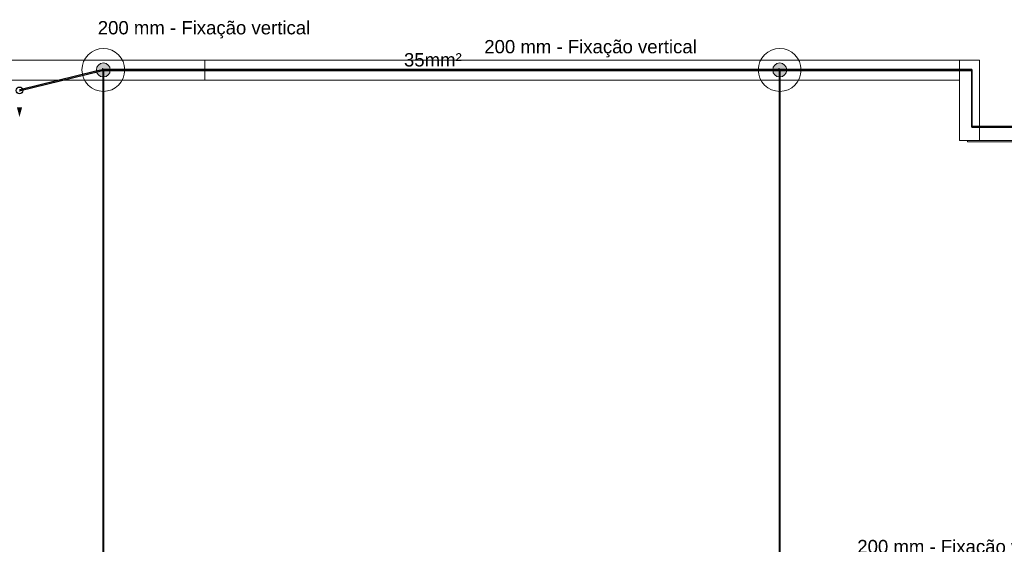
# Model space of a CAD drawing. Header units: millimetres. Extents: x 4477830 to 4478275, y -30323838 to -30323445.
# Tile 48 of 124: x 4477985 to 4478000, y -30323597 to -30323589. Entities that reach past the tile are written whole.
import ezdxf

# ---------------------------------------------------------------- set-up
doc = ezdxf.new("R2010")
doc.units = ezdxf.units.MM
doc.linetypes.add('NULL', pattern=[0])
for name, color, linetype, lineweight in [('IFC-Parede padrão-Contorno', 44, 'Continuous', 5), ('IFC-Parede-Contorno', 42, 'Continuous', 5), ('Nível 1', 7, 'Continuous', 0), ('P-Simbol', 5, 'Continuous', 20), ('PR-Captor', 9, 'Continuous', 18), ('PR-Condutos', 150, 'Continuous', 25), ('PR-Textos conduto', 7, 'Continuous', 9), ('Textos', 7, 'Continuous', 9)]:
    doc.layers.add(name, color=color, linetype=linetype, lineweight=lineweight)
doc.styles.add('ARIAL', font='arial.ttf')

msp = doc.modelspace()

# ---------------------------------------------------------------- hatches: boundary and pattern name
at = {"layer": 'P-Simbol', "linetype": 'Continuous'}
for points in [[(4477986.753, -30323589.865), (4477986.753, -30323589.856), (4477986.752, -30323589.847), (4477986.75, -30323589.838), (4477986.747, -30323589.829), (4477986.744, -30323589.821), (4477986.739, -30323589.813), (4477986.734, -30323589.805), (4477986.729, -30323589.798), (4477986.723, -30323589.791), (4477986.716, -30323589.785), (4477986.709, -30323589.779), (4477986.701, -30323589.774), (4477986.693, -30323589.77), (4477986.684, -30323589.767), (4477986.676, -30323589.764), (4477986.667, -30323589.762), (4477986.658, -30323589.761), (4477986.649, -30323589.76), (4477986.639, -30323589.761), (4477986.63, -30323589.762), (4477986.621, -30323589.764), (4477986.613, -30323589.767), (4477986.604, -30323589.77), (4477986.596, -30323589.774), (4477986.589, -30323589.779), (4477986.581, -30323589.785), (4477986.575, -30323589.791), (4477986.568, -30323589.798), (4477986.563, -30323589.805), (4477986.558, -30323589.813), (4477986.554, -30323589.821), (4477986.55, -30323589.829), (4477986.547, -30323589.838), (4477986.545, -30323589.847), (4477986.544, -30323589.856), (4477986.544, -30323589.865), (4477986.544, -30323589.874), (4477986.545, -30323589.883), (4477986.547, -30323589.892), (4477986.55, -30323589.901), (4477986.554, -30323589.909), (4477986.558, -30323589.918), (4477986.563, -30323589.925), (4477986.568, -30323589.933), (4477986.575, -30323589.939), (4477986.581, -30323589.945), (4477986.589, -30323589.951), (4477986.596, -30323589.956), (4477986.604, -30323589.96), (4477986.613, -30323589.964), (4477986.621, -30323589.966), (4477986.63, -30323589.968), (4477986.639, -30323589.97), (4477986.649, -30323589.97), (4477986.658, -30323589.97), (4477986.667, -30323589.968), (4477986.676, -30323589.966), (4477986.684, -30323589.964), (4477986.693, -30323589.96), (4477986.701, -30323589.956), (4477986.709, -30323589.951), (4477986.716, -30323589.945), (4477986.723, -30323589.939), (4477986.729, -30323589.933), (4477986.734, -30323589.925), (4477986.739, -30323589.918), (4477986.744, -30323589.909), (4477986.747, -30323589.901), (4477986.75, -30323589.892), (4477986.752, -30323589.883), (4477986.753, -30323589.874)], [(4477996.932, -30323589.865), (4477996.932, -30323589.856), (4477996.931, -30323589.847), (4477996.929, -30323589.838), (4477996.926, -30323589.829), (4477996.923, -30323589.821), (4477996.918, -30323589.813), (4477996.913, -30323589.805), (4477996.908, -30323589.798), (4477996.902, -30323589.791), (4477996.895, -30323589.785), (4477996.888, -30323589.779), (4477996.88, -30323589.774), (4477996.872, -30323589.77), (4477996.863, -30323589.767), (4477996.855, -30323589.764), (4477996.846, -30323589.762), (4477996.837, -30323589.761), (4477996.828, -30323589.76), (4477996.818, -30323589.761), (4477996.809, -30323589.762), (4477996.8, -30323589.764), (4477996.792, -30323589.767), (4477996.783, -30323589.77), (4477996.775, -30323589.774), (4477996.767, -30323589.779), (4477996.76, -30323589.785), (4477996.753, -30323589.791), (4477996.747, -30323589.798), (4477996.742, -30323589.805), (4477996.737, -30323589.813), (4477996.733, -30323589.821), (4477996.729, -30323589.829), (4477996.726, -30323589.838), (4477996.724, -30323589.847), (4477996.723, -30323589.856), (4477996.723, -30323589.865), (4477996.723, -30323589.874), (4477996.724, -30323589.883), (4477996.726, -30323589.892), (4477996.729, -30323589.901), (4477996.733, -30323589.909), (4477996.737, -30323589.918), (4477996.742, -30323589.925), (4477996.747, -30323589.933), (4477996.753, -30323589.939), (4477996.76, -30323589.945), (4477996.767, -30323589.951), (4477996.775, -30323589.956), (4477996.783, -30323589.96), (4477996.792, -30323589.964), (4477996.8, -30323589.966), (4477996.809, -30323589.968), (4477996.818, -30323589.97), (4477996.828, -30323589.97), (4477996.837, -30323589.97), (4477996.846, -30323589.968), (4477996.855, -30323589.966), (4477996.863, -30323589.964), (4477996.872, -30323589.96), (4477996.88, -30323589.956), (4477996.888, -30323589.951), (4477996.895, -30323589.945), (4477996.902, -30323589.939), (4477996.908, -30323589.933), (4477996.913, -30323589.925), (4477996.918, -30323589.918), (4477996.923, -30323589.909), (4477996.926, -30323589.901), (4477996.929, -30323589.892), (4477996.931, -30323589.883), (4477996.932, -30323589.874)]]:
    msp.add_hatch(color=5, dxfattribs=at).paths.add_polyline_path(points)
at = {"layer": 'PR-Condutos', "linetype": 'Continuous', "true_color": 0x105689}
for points in [[(4477985.406, -30323590.162), (4477985.386, -30323590.169), (4477986.635, -30323589.866), (4477986.639, -30323589.862)], [(4477986.635, -30323589.866), (4477985.386, -30323590.169), (4477986.565, -30323589.885), (4477985.443, -30323590.158), (4477986.635, -30323589.868)], [(4477985.39, -30323590.165), (4477985.386, -30323590.167), (4477986.544, -30323589.885)], [(4477986.635, -30323589.862), (4477985.394, -30323590.163), (4477985.387, -30323590.165), (4477986.539, -30323589.885)], [(4477986.642, -30323589.869), (4477986.64, -30323589.867), (4477985.387, -30323590.172)], [(4477985.396, -30323590.167), (4477985.387, -30323590.172), (4477986.565, -30323589.885)], [(4477985.395, -30323590.175), (4477986.635, -30323589.874), (4477986.643, -30323589.869), (4477985.399, -30323590.172)], [(4477985.396, -30323590.163), (4477986.544, -30323589.885), (4477985.406, -30323590.162), (4477986.635, -30323589.863), (4477986.639, -30323589.861)], [(4477985.463, -30323590.156), (4477986.576, -30323589.885), (4477985.403, -30323590.168), (4477985.399, -30323590.171)], [(4477985.403, -30323590.175), (4477986.595, -30323589.885), (4477986.642, -30323589.873), (4477985.408, -30323590.173)], [(4477985.408, -30323590.173), (4477986.635, -30323589.875), (4477986.645, -30323589.871), (4477985.426, -30323590.167)], [(4477985.463, -30323590.156), (4477986.577, -30323589.885), (4477986.576, -30323589.885)], [(4477986.642, -30323590.644), (4477986.643, -30323590.644), (4477986.643, -30323589.873), (4477986.642, -30323589.872)], [(4477986.643, -30323589.87), (4477986.643, -30323590.644), (4477986.648, -30323590.644), (4477986.648, -30323589.874)], [(4477986.653, -30323589.871), (4477986.651, -30323589.873), (4477986.648, -30323590.644), (4477986.651, -30323590.644)], [(4477986.651, -30323589.877), (4477986.648, -30323589.874), (4477986.648, -30323590.644)], [(4477986.653, -30323589.871), (4477986.651, -30323590.644), (4477986.653, -30323590.644)], [(4477988.001, -30323589.872), (4477986.657, -30323589.871), (4477986.652, -30323589.872)], [(4477986.655, -30323590.644), (4477986.655, -30323589.865), (4477986.653, -30323590.644)], [(4477986.653, -30323589.871), (4477988.001, -30323589.871), (4477986.661, -30323589.869)], [(4477986.653, -30323589.871), (4477988.001, -30323589.872), (4477987.998, -30323589.871)], [(4477988.001, -30323589.872), (4477988.001, -30323589.872), (4477986.653, -30323589.871)], [(4477986.655, -30323589.872), (4477986.653, -30323589.871), (4477986.653, -30323590.644)], [(4477988.001, -30323589.859), (4477986.654, -30323589.859), (4477986.655, -30323589.859)], [(4477986.654, -30323589.859), (4477987.998, -30323589.859), (4477988.001, -30323589.859)], [(4477986.655, -30323589.859), (4477986.655, -30323589.861), (4477987.992, -30323589.861), (4477988.001, -30323589.859)], [(4477986.655, -30323589.861), (4477986.657, -30323589.864), (4477987.985, -30323589.864), (4477987.996, -30323589.861)], [(4477987.32, -30323589.865), (4477986.655, -30323589.865), (4477988.001, -30323589.867)], [(4477986.655, -30323590.644), (4477986.655, -30323589.865), (4477986.655, -30323590.644)], [(4477987.992, -30323589.869), (4477988.001, -30323589.867), (4477986.655, -30323589.867)], [(4477986.655, -30323589.869), (4477987.992, -30323589.869), (4477986.657, -30323589.867)], [(4477987.998, -30323589.871), (4477987.996, -30323589.869), (4477986.655, -30323589.869)], [(4477986.655, -30323590.644), (4477986.655, -30323589.872), (4477986.655, -30323589.872)], [(4477987.32, -30323589.865), (4477986.66, -30323589.864), (4477986.656, -30323589.865)], [(4477987.984, -30323589.867), (4477987.995, -30323589.864), (4477986.656, -30323589.864)], [(4477987.985, -30323589.867), (4477986.659, -30323589.865), (4477986.657, -30323589.867)], [(4477996.834, -30323589.871), (4477988.026, -30323589.869), (4477996.834, -30323589.869), (4477988.05, -30323589.867), (4477996.834, -30323589.867), (4477996.814, -30323589.867), (4477996.821, -30323589.861), (4477988.001, -30323589.859), (4477988.001, -30323589.871)], [(4477996.821, -30323589.859), (4477988.001, -30323589.859), (4477996.814, -30323589.861)], [(4477988.001, -30323589.859), (4477996.834, -30323589.859), (4477988.001, -30323589.859)], [(4477988.001, -30323589.859), (4477996.814, -30323589.859), (4477996.824, -30323589.859)], [(4477996.814, -30323589.872), (4477996.821, -30323589.871), (4477988.001, -30323589.871)], [(4477988.001, -30323589.872), (4477996.834, -30323589.872), (4477988.009, -30323589.871)], [(4477996.814, -30323589.871), (4477996.821, -30323589.869), (4477988.026, -30323589.869)], [(4477996.814, -30323589.869), (4477996.819, -30323589.867), (4477988.05, -30323589.867)], [(4477999.718, -30323589.861), (4477999.718, -30323589.859), (4477996.818, -30323589.859)], [(4477999.718, -30323589.859), (4477999.718, -30323589.859), (4477996.818, -30323589.859)], [(4477999.718, -30323589.864), (4477999.718, -30323589.861), (4477996.818, -30323589.861)], [(4477999.712, -30323589.867), (4477999.718, -30323589.864), (4477996.818, -30323589.864)], [(4477996.818, -30323589.867), (4477999.712, -30323589.869), (4477999.718, -30323589.867)], [(4477999.712, -30323589.869), (4477996.818, -30323589.869), (4477999.712, -30323589.871)], [(4477996.818, -30323589.871), (4477999.712, -30323589.872), (4477999.712, -30323589.871)], [(4477996.821, -30323590.235), (4477996.822, -30323589.872), (4477996.821, -30323589.869)], [(4477996.821, -30323590.234), (4477996.822, -30323590.235), (4477996.822, -30323589.872)], [(4477996.822, -30323589.87), (4477996.822, -30323590.235), (4477996.824, -30323589.872)], [(4477996.822, -30323590.234), (4477996.824, -30323590.235), (4477996.824, -30323589.872)], [(4477996.824, -30323590.235), (4477996.827, -30323589.872), (4477996.824, -30323589.872)], [(4477996.824, -30323590.234), (4477996.827, -30323590.235), (4477996.827, -30323589.874)], [(4477996.83, -30323590.234), (4477996.83, -30323589.872), (4477996.827, -30323590.234)], [(4477996.83, -30323589.877), (4477996.827, -30323589.874), (4477996.827, -30323590.235)], [(4477996.834, -30323589.872), (4477996.83, -30323589.873), (4477996.83, -30323590.235), (4477996.832, -30323590.235)], [(4477999.718, -30323589.859), (4477996.834, -30323589.859), (4477996.832, -30323589.859)], [(4477996.832, -30323589.871), (4477999.718, -30323589.871), (4477996.834, -30323589.869)], [(4477996.834, -30323589.872), (4477996.832, -30323590.234), (4477996.834, -30323590.235)], [(4477996.834, -30323589.861), (4477999.718, -30323589.861), (4477996.834, -30323589.859)], [(4477999.718, -30323589.864), (4477996.834, -30323589.861), (4477996.836, -30323589.864)], [(4477998.268, -30323589.865), (4477996.834, -30323589.865), (4477999.718, -30323589.867)], [(4477996.834, -30323589.869), (4477999.718, -30323589.869), (4477996.836, -30323589.867)], [(4477999.718, -30323589.872), (4477996.834, -30323589.871), (4477996.834, -30323589.872)], [(4477996.834, -30323590.235), (4477996.834, -30323589.872), (4477996.834, -30323589.872)], [(4477996.834, -30323589.872), (4477996.834, -30323590.234), (4477996.834, -30323590.235)], [(4477999.718, -30323589.867), (4477996.838, -30323589.865), (4477996.836, -30323589.867)], [(4477998.268, -30323589.865), (4477996.839, -30323589.864), (4477996.838, -30323589.865)], [(4477999.712, -30323590.72), (4477999.713, -30323590.72), (4477999.713, -30323589.865)], [(4477999.712, -30323590.72), (4477999.713, -30323589.872), (4477999.712, -30323589.872)], [(4477999.713, -30323590.72), (4477999.715, -30323590.72), (4477999.715, -30323589.865)], [(4477999.713, -30323590.72), (4477999.715, -30323589.872), (4477999.713, -30323589.865)], [(4477999.715, -30323590.72), (4477999.718, -30323590.72), (4477999.718, -30323589.865)], [(4477999.715, -30323589.872), (4477999.715, -30323590.72), (4477999.718, -30323589.872)], [(4477999.718, -30323589.865), (4477999.718, -30323590.72), (4477999.72, -30323589.872)], [(4477999.721, -30323590.72), (4477999.721, -30323589.865), (4477999.718, -30323590.713)], [(4477999.721, -30323589.865), (4477999.721, -30323590.72), (4477999.723, -30323589.865)], [(4477999.723, -30323590.713), (4477999.723, -30323589.865), (4477999.721, -30323590.713)], [(4477999.723, -30323589.865), (4477999.723, -30323590.72), (4477999.725, -30323589.865)], [(4477999.725, -30323589.865), (4477999.723, -30323590.713), (4477999.725, -30323590.713)], [(4477999.725, -30323589.865), (4477999.725, -30323590.72), (4477999.725, -30323589.865)], [(4477999.725, -30323589.865), (4477999.725, -30323590.713), (4477999.725, -30323590.713)], [(4477996.821, -30323596.994), (4477996.822, -30323596.993), (4477996.822, -30323590.234)], [(4477996.821, -30323596.997), (4477996.822, -30323590.239), (4477996.821, -30323590.237)], [(4477996.822, -30323596.992), (4477996.824, -30323596.991), (4477996.824, -30323590.234)], [(4477996.822, -30323596.997), (4477996.824, -30323590.241), (4477996.822, -30323590.239)], [(4477996.824, -30323596.99), (4477996.827, -30323596.99), (4477996.827, -30323590.234)], [(4477996.824, -30323596.997), (4477996.827, -30323590.25), (4477996.824, -30323590.241)], [(4477996.83, -30323590.246), (4477996.827, -30323590.242), (4477996.827, -30323596.997)], [(4477996.83, -30323596.99), (4477996.83, -30323590.257), (4477996.827, -30323596.968)], [(4477996.832, -30323596.992), (4477996.832, -30323590.234), (4477996.83, -30323596.985)], [(4477996.832, -30323590.241), (4477996.83, -30323590.257), (4477996.83, -30323596.997)], [(4477996.834, -30323596.994), (4477996.834, -30323590.234), (4477996.832, -30323596.991)], [(4477996.834, -30323590.239), (4477996.832, -30323590.235), (4477996.832, -30323596.997)], [(4477996.834, -30323591.954), (4477996.834, -30323596.997), (4477996.834, -30323590.234)], [(4477996.834, -30323596.995), (4477996.834, -30323590.234), (4477996.834, -30323596.995)], [(4477996.834, -30323590.238), (4477996.834, -30323596.997), (4477996.834, -30323590.237)], [(4477985.387, -30323590.572), (4477985.426, -30323590.427), (4477985.348, -30323590.427)], [(4477986.642, -30323596.994), (4477986.643, -30323596.993), (4477986.643, -30323590.644)], [(4477986.642, -30323596.997), (4477986.643, -30323590.648), (4477986.642, -30323590.645)], [(4477986.643, -30323596.992), (4477986.645, -30323596.991), (4477986.645, -30323590.644)], [(4477986.643, -30323596.997), (4477986.645, -30323590.652), (4477986.643, -30323590.648)], [(4477986.645, -30323596.99), (4477986.648, -30323596.99), (4477986.648, -30323590.644)], [(4477986.645, -30323596.997), (4477986.648, -30323590.658), (4477986.645, -30323590.65)], [(4477986.651, -30323590.666), (4477986.648, -30323590.65), (4477986.648, -30323596.997)], [(4477986.651, -30323596.99), (4477986.651, -30323590.666), (4477986.648, -30323596.968)], [(4477986.653, -30323596.992), (4477986.653, -30323590.644), (4477986.651, -30323596.985)], [(4477986.653, -30323590.649), (4477986.651, -30323590.65), (4477986.651, -30323596.997)], [(4477986.655, -30323596.994), (4477986.655, -30323590.644), (4477986.653, -30323596.991)], [(4477986.655, -30323590.647), (4477986.653, -30323590.644), (4477986.653, -30323596.997)], [(4477986.655, -30323592.232), (4477986.655, -30323596.997), (4477986.655, -30323590.644)], [(4477986.655, -30323590.644), (4477986.655, -30323596.995), (4477986.655, -30323596.997)], [(4477986.655, -30323590.647), (4477986.655, -30323596.997), (4477986.655, -30323590.646)], [(4478007.159, -30323590.713), (4477999.718, -30323590.714), (4478007.132, -30323590.714), (4477999.718, -30323590.715), (4478007.114, -30323590.716), (4477999.718, -30323590.717), (4478007.155, -30323590.719), (4478007.163, -30323590.714), (4478011.934, -30323590.714)], [(4477999.718, -30323590.713), (4478007.142, -30323590.713), (4478007.151, -30323590.713)], [(4478007.114, -30323590.716), (4477999.725, -30323590.715), (4477999.718, -30323590.717)], [(4478007.119, -30323590.724), (4478011.934, -30323590.723), (4478007.175, -30323590.722), (4478011.934, -30323590.72), (4478007.183, -30323590.719), (4478011.934, -30323590.717), (4478007.169, -30323590.716), (4478007.155, -30323590.719), (4478007.069, -30323590.719), (4477999.718, -30323590.72), (4477999.718, -30323590.725)], [(4477999.725, -30323590.717), (4477999.718, -30323590.72), (4478007.069, -30323590.719)], [(4478007.142, -30323590.726), (4478011.934, -30323590.726), (4478007.162, -30323590.726), (4478007.168, -30323590.724), (4477999.718, -30323590.725), (4477999.718, -30323590.727)], [(4477999.718, -30323590.727), (4478007.143, -30323590.727), (4478007.155, -30323590.726)], [(4478007.142, -30323590.713), (4477999.725, -30323590.713), (4477999.725, -30323590.714)], [(4478007.132, -30323590.714), (4477999.725, -30323590.714), (4477999.725, -30323590.715)], [(4477996.834, -30323591.954), (4477996.834, -30323596.994), (4477996.834, -30323596.995)], [(4477986.655, -30323592.232), (4477986.655, -30323596.994), (4477986.655, -30323596.995)], [(4477986.642, -30323597.668), (4477986.643, -30323597.661), (4477986.643, -30323597.003), (4477986.642, -30323596.997)], [(4477986.643, -30323597.668), (4477986.648, -30323597.668), (4477986.648, -30323596.997), (4477986.643, -30323596.997)], [(4477986.648, -30323597.534), (4477986.648, -30323596.997), (4477986.648, -30323597.668)], [(4477986.651, -30323596.997), (4477986.648, -30323596.997), (4477986.648, -30323597.534)], [(4477986.651, -30323597.632), (4477986.651, -30323596.997), (4477986.648, -30323597.661)], [(4477986.651, -30323596.997), (4477986.651, -30323597.668), (4477986.653, -30323596.997)], [(4477986.653, -30323597.666), (4477986.653, -30323596.997), (4477986.651, -30323597.661)], [(4477986.653, -30323596.997), (4477986.653, -30323597.668), (4477986.655, -30323596.997)], [(4477986.655, -30323596.997), (4477986.653, -30323597.661), (4477986.655, -30323597.661)], [(4477986.655, -30323596.997), (4477986.655, -30323597.661), (4477986.655, -30323597.661)], [(4477986.655, -30323596.997), (4477986.655, -30323596.997), (4477986.655, -30323597.668)], [(4477996.821, -30323597.668), (4477996.822, -30323597.003), (4477996.822, -30323597.668), (4477996.824, -30323597.012), (4477996.824, -30323597.668), (4477996.827, -30323597.024), (4477996.827, -30323597.668), (4477996.83, -30323596.997), (4477996.821, -30323596.997)], [(4477996.828, -30323597.499), (4477996.828, -30323597.668), (4477996.83, -30323596.997)], [(4477996.83, -30323597.661), (4477996.83, -30323596.997), (4477996.828, -30323597.661)], [(4477996.83, -30323596.997), (4477996.83, -30323597.668), (4477996.832, -30323596.997)], [(4477996.832, -30323596.997), (4477996.83, -30323597.661), (4477996.832, -30323597.668)], [(4477996.832, -30323596.997), (4477996.832, -30323597.668), (4477996.834, -30323596.997)], [(4477996.834, -30323596.997), (4477996.832, -30323597.661), (4477996.834, -30323597.661)], [(4477996.834, -30323596.997), (4477996.834, -30323597.661), (4477996.834, -30323597.661)], [(4477996.834, -30323596.997), (4477996.834, -30323596.997), (4477996.834, -30323597.668)]]:
    msp.add_hatch(color=146, dxfattribs=at).paths.add_polyline_path(points)

# ---------------------------------------------------------------- linework, layer by layer
at = {"layer": 'IFC-Parede padrão-Contorno', "color": 8, "lineweight": 5}
for p, q in [((4477988.177, -30323590.017), (4477988.177, -30323589.717)), ((4477988.177, -30323589.717), (4477999.536, -30323589.717)), ((4477999.536, -30323590.925), (4477999.536, -30323589.717)), ((4477999.536, -30323589.717), (4477999.836, -30323589.717)), ((4477999.836, -30323590.925), (4477999.836, -30323589.717)), ((4477988.177, -30323590.017), (4477999.536, -30323590.017)), ((4477999.536, -30323590.925), (4477999.836, -30323590.925))]:
    msp.add_line(p, q, dxfattribs=at)
at = {"layer": 'IFC-Parede-Contorno', "color": 8, "lineweight": 5}
for p, q in [((4477999.653, -30323590.945), (4477999.653, -30323590.925)), ((4477999.653, -30323590.925), (4478018.286, -30323590.925)), ((4477999.653, -30323590.945), (4478018.286, -30323590.945))]:
    msp.add_line(p, q, dxfattribs=at)
at = {"layer": 'Nível 1', "color": 8, "lineweight": 5}
for p, q in [((4477988.177, -30323589.717), (4477964.922, -30323589.717)), ((4477988.177, -30323590.017), (4477964.919, -30323590.017))]:
    msp.add_line(p, q, dxfattribs=at)
at = {"layer": 'P-Simbol'}
for centre, radius in [((4477986.649, -30323589.865), 0.322), ((4477996.828, -30323589.865), 0.322), ((4477986.649, -30323589.865), 0.105), ((4477986.649, -30323589.865), 0.105), ((4477986.649, -30323589.865), 0.105), ((4477996.828, -30323589.865), 0.105), ((4477996.828, -30323589.865), 0.105), ((4477996.828, -30323589.865), 0.105)]:
    msp.add_circle(centre, radius, dxfattribs=at)
at = {"layer": 'PR-Captor', "color": 5}
for p, q in [((4477986.639, -30323589.845), (4477986.635, -30323589.845)), ((4477986.635, -30323589.845), (4477986.635, -30323589.859)), ((4477986.635, -30323589.859), (4477986.635, -30323589.862)), ((4477986.635, -30323589.862), (4477986.635, -30323589.875)), ((4477986.635, -30323589.875), (4477986.635, -30323589.885)), ((4477986.635, -30323589.885), (4477986.639, -30323589.885)), ((4477986.642, -30323589.845), (4477986.639, -30323589.845)), ((4477986.642, -30323589.862), (4477986.639, -30323589.865)), ((4477986.639, -30323589.865), (4477986.642, -30323589.868)), ((4477986.639, -30323589.885), (4477986.642, -30323589.885)), ((4477986.642, -30323589.859), (4477986.642, -30323589.845)), ((4477986.644, -30323589.859), (4477986.642, -30323589.862)), ((4477986.642, -30323589.862), (4477986.642, -30323589.862)), ((4477986.642, -30323589.868), (4477986.642, -30323589.869)), ((4477986.642, -30323589.869), (4477986.645, -30323589.872)), ((4477986.642, -30323589.885), (4477986.642, -30323589.874)), ((4477986.645, -30323589.859), (4477986.644, -30323589.859)), ((4477986.649, -30323589.855), (4477986.645, -30323589.859)), ((4477986.645, -30323589.872), (4477986.646, -30323589.873)), ((4477986.646, -30323589.873), (4477986.649, -30323589.875)), ((4477986.651, -30323589.858), (4477986.649, -30323589.855)), ((4477986.649, -30323589.875), (4477986.652, -30323589.872)), ((4477986.652, -30323589.859), (4477986.651, -30323589.858)), ((4477986.655, -30323589.862), (4477986.652, -30323589.859)), ((4477986.652, -30323589.872), (4477986.653, -30323589.871)), ((4477986.653, -30323589.871), (4477986.655, -30323589.868)), ((4477986.659, -30323589.865), (4477986.655, -30323589.862)), ((4477986.655, -30323589.862), (4477986.655, -30323589.862)), ((4477986.655, -30323589.862), (4477986.655, -30323589.862)), ((4477986.655, -30323589.868), (4477986.657, -30323589.867)), ((4477986.657, -30323589.867), (4477986.659, -30323589.865)), ((4477996.818, -30323589.845), (4477996.814, -30323589.845)), ((4477996.814, -30323589.845), (4477996.814, -30323589.859)), ((4477996.814, -30323589.872), (4477996.814, -30323589.885)), ((4477996.814, -30323589.885), (4477996.818, -30323589.885)), ((4477996.821, -30323589.845), (4477996.818, -30323589.845)), ((4477996.821, -30323589.862), (4477996.818, -30323589.865)), ((4477996.818, -30323589.865), (4477996.821, -30323589.868)), ((4477996.818, -30323589.885), (4477996.821, -30323589.885)), ((4477996.821, -30323589.859), (4477996.821, -30323589.845)), ((4477996.824, -30323589.859), (4477996.821, -30323589.862)), ((4477996.821, -30323589.862), (4477996.821, -30323589.862)), ((4477996.821, -30323589.868), (4477996.821, -30323589.869)), ((4477996.821, -30323589.869), (4477996.824, -30323589.872)), ((4477996.821, -30323589.885), (4477996.821, -30323589.872)), ((4477996.828, -30323589.855), (4477996.824, -30323589.859)), ((4477996.824, -30323589.872), (4477996.828, -30323589.875)), ((4477996.831, -30323589.859), (4477996.828, -30323589.855)), ((4477996.828, -30323589.875), (4477996.831, -30323589.872)), ((4477996.834, -30323589.861), (4477996.831, -30323589.859)), ((4477996.831, -30323589.872), (4477996.834, -30323589.869)), ((4477996.834, -30323589.862), (4477996.834, -30323589.861)), ((4477996.838, -30323589.865), (4477996.834, -30323589.862)), ((4477996.834, -30323589.868), (4477996.838, -30323589.865)), ((4477996.834, -30323589.869), (4477996.834, -30323589.868))]:
    msp.add_line(p, q, dxfattribs=at)
at = {"layer": 'PR-Condutos', "color": 146, "true_color": 0x105689}
for p, q in [((4477986.538, -30323589.885), (4477985.394, -30323590.163)), ((4477985.403, -30323590.175), (4477986.595, -30323589.885)), ((4477986.635, -30323589.862), (4477986.538, -30323589.885)), ((4477986.595, -30323589.885), (4477986.635, -30323589.875)), ((4477986.639, -30323589.859), (4477986.639, -30323589.861)), ((4477986.639, -30323589.859), (4477986.639, -30323589.859)), ((4477986.642, -30323589.859), (4477986.639, -30323589.859)), ((4477986.639, -30323589.861), (4477986.639, -30323589.864)), ((4477986.639, -30323589.861), (4477986.639, -30323589.861)), ((4477986.639, -30323589.864), (4477986.639, -30323589.865)), ((4477986.639, -30323589.865), (4477986.639, -30323589.867)), ((4477986.645, -30323589.859), (4477986.642, -30323589.859)), ((4477986.642, -30323589.872), (4477986.642, -30323589.874)), ((4477986.642, -30323589.874), (4477986.642, -30323589.874)), ((4477986.642, -30323589.874), (4477986.642, -30323590.644)), ((4477986.654, -30323589.857), (4477986.651, -30323589.858)), ((4477986.652, -30323589.872), (4477986.655, -30323589.872)), ((4477986.654, -30323589.859), (4477986.654, -30323589.857)), ((4477986.654, -30323589.857), (4477986.654, -30323589.857)), ((4477988.001, -30323589.859), (4477986.654, -30323589.859)), ((4477986.655, -30323589.861), (4477986.654, -30323589.859)), ((4477986.655, -30323589.862), (4477986.655, -30323589.861)), ((4477986.655, -30323590.644), (4477986.655, -30323589.865)), ((4477986.655, -30323589.872), (4477986.658, -30323589.872)), ((4477986.658, -30323589.872), (4477988.001, -30323589.872)), ((4477987.996, -30323589.861), (4477987.995, -30323589.864)), ((4477987.995, -30323589.864), (4477987.995, -30323589.867)), ((4477987.995, -30323589.867), (4477987.996, -30323589.869)), ((4477987.998, -30323589.859), (4477987.996, -30323589.861)), ((4477987.996, -30323589.869), (4477987.998, -30323589.871)), ((4477988.001, -30323589.859), (4477987.998, -30323589.859)), ((4477987.998, -30323589.871), (4477988.001, -30323589.872)), ((4477988.004, -30323589.859), (4477988.001, -30323589.859)), ((4477988.001, -30323589.859), (4477988.001, -30323589.861)), ((4477988.001, -30323589.859), (4477988.001, -30323589.859)), ((4477988.001, -30323589.859), (4477988.001, -30323589.859)), ((4477996.814, -30323589.859), (4477988.001, -30323589.859)), ((4477988.001, -30323589.859), (4477988.001, -30323589.859)), ((4477988.001, -30323589.861), (4477988.001, -30323589.864)), ((4477988.001, -30323589.864), (4477988.001, -30323589.865)), ((4477988.001, -30323589.865), (4477988.001, -30323589.867)), ((4477988.001, -30323589.867), (4477988.001, -30323589.869)), ((4477988.001, -30323589.869), (4477988.001, -30323589.871)), ((4477988.001, -30323589.871), (4477988.001, -30323589.872)), ((4477988.001, -30323589.872), (4477988.004, -30323589.872)), ((4477988.001, -30323589.872), (4477996.834, -30323589.872)), ((4477988.001, -30323589.872), (4477988.001, -30323589.872)), ((4477988.001, -30323589.872), (4477988.001, -30323589.872)), ((4477996.818, -30323589.859), (4477996.814, -30323589.859)), ((4477996.818, -30323589.859), (4477996.818, -30323589.859)), ((4477999.718, -30323589.859), (4477996.818, -30323589.859)), ((4477996.818, -30323589.865), (4477996.818, -30323589.867)), ((4477996.818, -30323589.869), (4477996.818, -30323589.871)), ((4477996.818, -30323589.871), (4477996.818, -30323589.872)), ((4477996.818, -30323589.872), (4477996.821, -30323589.872)), ((4477996.824, -30323589.859), (4477996.821, -30323589.859)), ((4477996.821, -30323589.869), (4477996.821, -30323589.872)), ((4477996.821, -30323589.872), (4477996.821, -30323589.872)), ((4477996.821, -30323589.872), (4477996.821, -30323590.235)), ((4477996.834, -30323589.859), (4477996.831, -30323589.859)), ((4477996.834, -30323589.861), (4477996.834, -30323589.859)), ((4477996.834, -30323589.859), (4477996.834, -30323589.859)), ((4477996.834, -30323589.871), (4477996.834, -30323589.869)), ((4477996.834, -30323589.872), (4477996.834, -30323589.872)), ((4477996.834, -30323589.872), (4477999.718, -30323589.872)), ((4477996.834, -30323590.234), (4477996.834, -30323589.872)), ((4477999.712, -30323589.872), (4477999.712, -30323590.72)), ((4477999.718, -30323589.865), (4477999.715, -30323589.865)), ((4477999.718, -30323589.861), (4477999.718, -30323589.859)), ((4477999.718, -30323589.859), (4477999.718, -30323589.859)), ((4477999.718, -30323589.864), (4477999.718, -30323589.861)), ((4477999.718, -30323589.865), (4477999.718, -30323589.864)), ((4477999.718, -30323589.865), (4477999.718, -30323589.865)), ((4477999.721, -30323589.865), (4477999.718, -30323589.865)), ((4477999.718, -30323589.867), (4477999.718, -30323589.865)), ((4477999.723, -30323589.865), (4477999.721, -30323589.865)), ((4477999.725, -30323589.865), (4477999.723, -30323589.865)), ((4477999.725, -30323589.865), (4477999.725, -30323589.865)), ((4477999.725, -30323590.713), (4477999.725, -30323589.865)), ((4477985.394, -30323590.163), (4477985.387, -30323590.165)), ((4477985.389, -30323590.179), (4477985.391, -30323590.179)), ((4477985.391, -30323590.179), (4477985.392, -30323590.177)), ((4477985.392, -30323590.177), (4477985.403, -30323590.175)), ((4477996.821, -30323590.234), (4477996.821, -30323590.237)), ((4477996.821, -30323590.235), (4477996.822, -30323590.235)), ((4477996.821, -30323590.237), (4477996.821, -30323596.997)), ((4477996.821, -30323590.237), (4477996.822, -30323590.239)), ((4477996.822, -30323590.235), (4477996.824, -30323590.235)), ((4477996.822, -30323590.239), (4477996.824, -30323590.241)), ((4477996.824, -30323590.235), (4477996.827, -30323590.235)), ((4477996.824, -30323590.241), (4477996.827, -30323590.242)), ((4477996.827, -30323590.235), (4477996.83, -30323590.235)), ((4477996.827, -30323590.242), (4477996.83, -30323590.242)), ((4477996.83, -30323590.235), (4477996.832, -30323590.235)), ((4477996.83, -30323590.242), (4477996.832, -30323590.24)), ((4477996.832, -30323590.235), (4477996.834, -30323590.235)), ((4477996.832, -30323590.24), (4477996.834, -30323590.238)), ((4477996.834, -30323596.995), (4477996.834, -30323590.234)), ((4477996.834, -30323590.235), (4477996.834, -30323590.234)), ((4477996.834, -30323590.238), (4477996.834, -30323590.235)), ((4477996.834, -30323590.235), (4477996.834, -30323590.235)), ((4477986.642, -30323590.642), (4477986.642, -30323590.645)), ((4477986.642, -30323590.644), (4477986.643, -30323590.644)), ((4477986.642, -30323590.645), (4477986.642, -30323596.997)), ((4477986.642, -30323590.645), (4477986.643, -30323590.648)), ((4477986.643, -30323590.644), (4477986.645, -30323590.644)), ((4477986.643, -30323590.648), (4477986.645, -30323590.65)), ((4477986.645, -30323590.644), (4477986.648, -30323590.644)), ((4477986.645, -30323590.65), (4477986.648, -30323590.65)), ((4477986.648, -30323590.644), (4477986.651, -30323590.644)), ((4477986.648, -30323590.65), (4477986.651, -30323590.65)), ((4477986.651, -30323590.644), (4477986.653, -30323590.644)), ((4477986.651, -30323590.65), (4477986.653, -30323590.649)), ((4477986.653, -30323590.644), (4477986.655, -30323590.644)), ((4477986.653, -30323590.649), (4477986.655, -30323590.647)), ((4477986.655, -30323590.644), (4477986.655, -30323590.644)), ((4477986.655, -30323596.995), (4477986.655, -30323590.644)), ((4477986.655, -30323590.644), (4477986.655, -30323590.644)), ((4477986.655, -30323590.647), (4477986.655, -30323590.644)), ((4477999.712, -30323590.72), (4477999.713, -30323590.72)), ((4477999.713, -30323590.72), (4477999.715, -30323590.72)), ((4477999.715, -30323590.72), (4477999.718, -30323590.72)), ((4478007.143, -30323590.713), (4477999.718, -30323590.713)), ((4477999.718, -30323590.717), (4477999.718, -30323590.72)), ((4477999.718, -30323590.72), (4477999.718, -30323590.72)), ((4477999.718, -30323590.72), (4477999.721, -30323590.72)), ((4477999.718, -30323590.72), (4477999.718, -30323590.723)), ((4477999.718, -30323590.723), (4477999.718, -30323590.725)), ((4477999.718, -30323590.725), (4477999.718, -30323590.726)), ((4477999.718, -30323590.726), (4477999.718, -30323590.727)), ((4477999.718, -30323590.727), (4478007.143, -30323590.727)), ((4477999.721, -30323590.72), (4477999.723, -30323590.72)), ((4477986.643, -30323596.994), (4477986.642, -30323596.996)), ((4477986.642, -30323596.996), (4477986.642, -30323596.997)), ((4477986.642, -30323596.997), (4477986.642, -30323596.997)), ((4477986.643, -30323596.997), (4477986.642, -30323596.997)), ((4477986.642, -30323596.997), (4477986.642, -30323596.997)), ((4477986.642, -30323596.997), (4477986.642, -30323597.668)), ((4477986.644, -30323596.992), (4477986.643, -30323596.994)), ((4477986.645, -30323596.997), (4477986.643, -30323596.997)), ((4477986.647, -30323596.99), (4477986.644, -30323596.992)), ((4477986.648, -30323596.997), (4477986.645, -30323596.997)), ((4477986.649, -30323596.99), (4477986.647, -30323596.99)), ((4477986.651, -30323596.997), (4477986.648, -30323596.997)), ((4477986.648, -30323596.997), (4477986.648, -30323596.997)), ((4477986.652, -30323596.991), (4477986.649, -30323596.99)), ((4477986.653, -30323596.997), (4477986.651, -30323596.997)), ((4477986.654, -30323596.993), (4477986.652, -30323596.991)), ((4477986.655, -30323596.997), (4477986.653, -30323596.997)), ((4477986.655, -30323596.995), (4477986.654, -30323596.993)), ((4477986.655, -30323596.998), (4477986.655, -30323596.995)), ((4477986.655, -30323596.997), (4477986.655, -30323596.995)), ((4477986.655, -30323596.997), (4477986.655, -30323596.997)), ((4477986.655, -30323597.661), (4477986.655, -30323596.997)), ((4477986.655, -30323596.997), (4477986.655, -30323596.997)), ((4477986.655, -30323596.997), (4477986.655, -30323596.997)), ((4477996.823, -30323596.992), (4477996.821, -30323596.994)), ((4477996.821, -30323596.994), (4477996.821, -30323596.996)), ((4477996.821, -30323596.996), (4477996.821, -30323596.997)), ((4477996.821, -30323596.997), (4477996.821, -30323596.997)), ((4477996.822, -30323596.997), (4477996.821, -30323596.997)), ((4477996.821, -30323596.997), (4477996.821, -30323596.997)), ((4477996.821, -30323596.997), (4477996.821, -30323597.668)), ((4477996.824, -30323596.997), (4477996.822, -30323596.997)), ((4477996.825, -30323596.99), (4477996.823, -30323596.992)), ((4477996.827, -30323596.997), (4477996.824, -30323596.997)), ((4477996.828, -30323596.99), (4477996.825, -30323596.99)), ((4477996.828, -30323596.997), (4477996.827, -30323596.997)), ((4477996.831, -30323596.991), (4477996.828, -30323596.99)), ((4477996.83, -30323596.997), (4477996.828, -30323596.997)), ((4477996.832, -30323596.997), (4477996.83, -30323596.997)), ((4477996.833, -30323596.993), (4477996.831, -30323596.991)), ((4477996.834, -30323596.997), (4477996.832, -30323596.997)), ((4477996.834, -30323596.995), (4477996.833, -30323596.993)), ((4477996.834, -30323596.998), (4477996.834, -30323596.995)), ((4477996.834, -30323596.997), (4477996.834, -30323596.995)), ((4477996.834, -30323596.997), (4477996.834, -30323596.997)), ((4477996.834, -30323597.661), (4477996.834, -30323596.997)), ((4477996.834, -30323596.997), (4477996.834, -30323596.997)), ((4477996.834, -30323596.997), (4477996.834, -30323596.997))]:
    msp.add_line(p, q, dxfattribs=at)
at = {"layer": 'PR-Condutos'}
msp.add_circle((4477985.387, -30323590.172), 0.05, dxfattribs=at)

# ---------------------------------------------------------------- texts
at = {"layer": 'PR-Textos conduto', "linetype": 'NULL', "insert": (4477991.608, -30323589.815), "char_height": 0.2, "width": 1.73841, "attachment_point": 8, "line_spacing_factor": 0.6, "style": 'ARIAL'}
msp.add_mtext('35mm²', dxfattribs=at)
at = {"layer": 'Textos', "linetype": 'NULL', "char_height": 0.2, "width": 6.39634, "line_spacing_factor": 0.6, "style": 'ARIAL'}
for insert, attachment_point in [((4477989.763, -30323589.391), 9), ((4477995.58, -30323589.676), 9), ((4477999.595, -30323597.196), 8)]:
    msp.add_mtext('200 mm - Fixação vertical', dxfattribs=dict(at, insert=insert, attachment_point=attachment_point))

doc.saveas('drawing.dxf')
